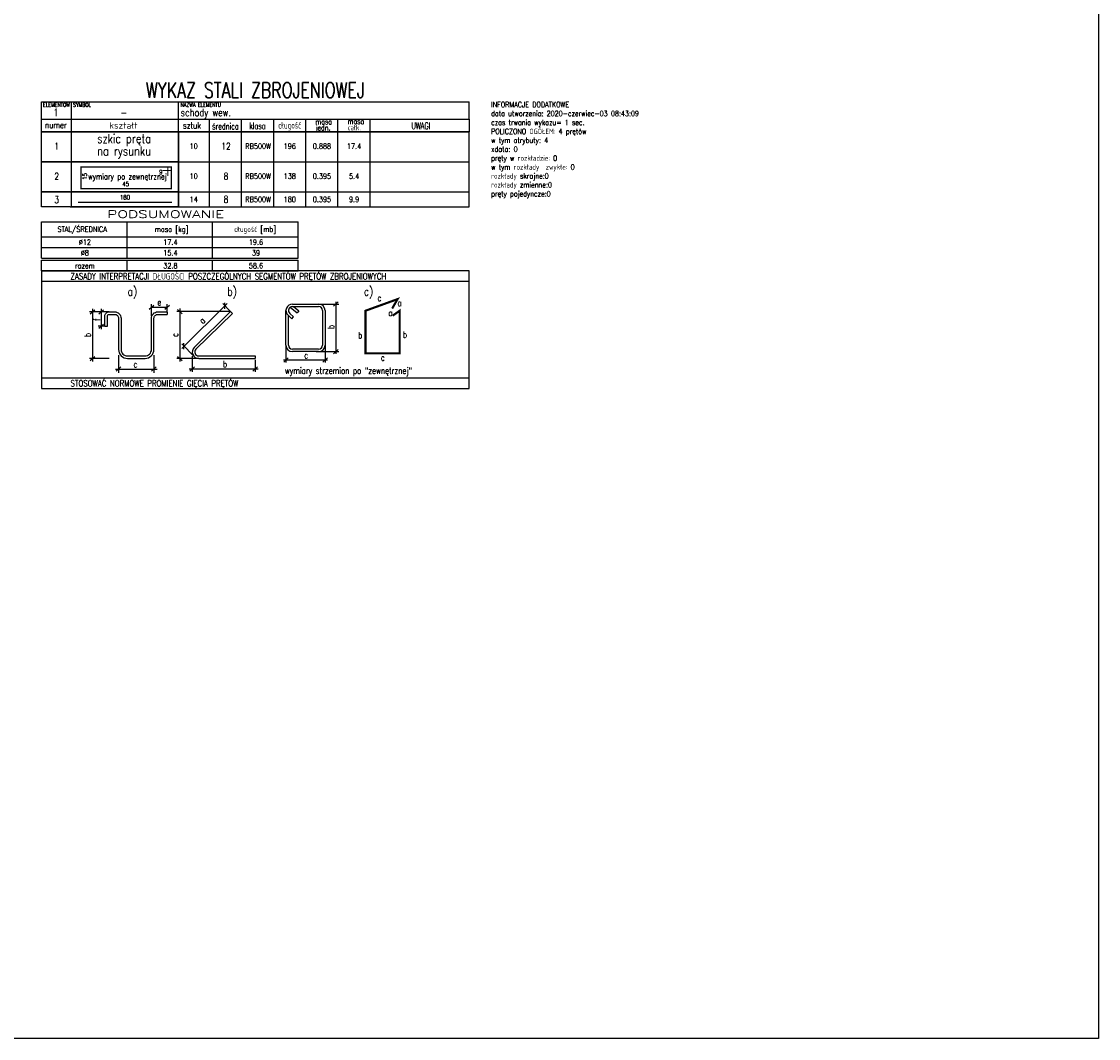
# Model space of a CAD drawing. Header units: millimetres. Extents: x 136919 to 160325, y -19528 to -8134.
# Tile 2 of 22: x 140312 to 142829, y -19528 to -17152. Entities that reach past the tile are written whole.
import ezdxf
from ezdxf.enums import TextEntityAlignment as Align

# ---------------------------------------------------------------- set-up
doc = ezdxf.new("R2010")
doc.units = ezdxf.units.MM
doc.header["$LTSCALE"] = 0.1
for name, color, linetype in [('tkd_pomoce', 7, 'Continuous'), ('tkd_txt020', 6, 'Continuous'), ('tkd_txt025', 7, 'Continuous'), ('tkd_txt035', 2, 'Continuous'), ('tkd_wykaz_zbrojenia', 8, 'Continuous'), ('tkd_wym', 1, 'Continuous')]:
    doc.layers.add(name, color=color, linetype=linetype)
doc.styles.add('tkd_1txt020', font='simplex.shx', dxfattribs={"width": 0.75, "height": 5})
doc.styles.add('tkd_1txt025', font='simplex.shx', dxfattribs={"width": 0.75, "height": 6.25})
doc.styles.add('tkd_txt', font='simplex.shx', dxfattribs={"width": 0.75})
doc.styles.add('tkd_wykaz', font='simplex.shx', dxfattribs={"width": 0.8})

# ---------------------------------------------------------------- blocks, each defined once
blk = doc.blocks.new('tkd_wykaz_acad11')
for p, q in [((0, -0.8), (0, 0)), ((0, 0), (20, 0)), ((1.4, -1.4), (1.4, 0)), ((6.4, -1.4), (6.4, 0)), ((20, -0.8), (20, 0)), ((20, -0.8), (20, 0)), ((0, -1.4), (0, -0.8)), ((0, -0.8), (20, -0.8)), ((7.85, -1.4), (7.85, -0.8)), ((9.353, -1.4), (9.353, -0.8)), ((10.855, -1.4), (10.855, -0.8)), ((12.358, -1.4), (12.358, -0.8)), ((12.358, -1.4), (12.358, -0.8)), ((13.861, -1.4), (13.861, -0.8)), ((15.363, -1.4), (15.363, -0.8)), ((20, -0.8), (20, -1.4)), ((1.348, -1.4), (0, -1.4)), ((20, -1.4), (1.348, -1.4))]:
    blk.add_line(p, q)
at = {"color": 7, "style": 'tkd_wykaz', "width": 0.7}
for s, p in [('masa', (12.806, -1.048)), ('masa', (14.308, -1.035)), ('jedn.', (12.812, -1.328)), ('całk.', (14.315, -1.328))]:
    blk.add_text(s, height=0.25, dxfattribs=at).set_placement(p)
at = {"color": 3, "style": 'tkd_txt', "width": 0.75}
blk.add_attdef('NAGŁÓWEK?', text='', height=0.72, dxfattribs=at).set_placement((10, 0.55), align=Align.MIDDLE_CENTER)
at = {"style": 'tkd_wykaz', "width": 0.8}
blk.add_attdef('SYMBOL', text='', height=0.35, dxfattribs=at).set_placement((3.849, -0.496), align=Align.MIDDLE_CENTER)
blk.add_attdef('NAZWA_ELEMENTU', text='', height=0.35, dxfattribs=at).set_placement((6.506, -0.496), align=Align.MIDDLE_LEFT)
at = {"layer": 'tkd_txt020', "style": 'tkd_wykaz', "width": 0.8}
for s, p in [('ELEMENTÓW', (0.073, -0.23)), ('SYMBOL', (1.48, -0.23)), ('NAZWA ELEMENTU', (6.502, -0.224))]:
    blk.add_text(s, height=0.18, dxfattribs=at).set_placement(p)
at = {"layer": 'tkd_txt025', "color": 7, "style": 'tkd_wykaz'}
for s, width, p in [('numer', 0.8, (0.165, -1.233)), ('sztuk', 0.8, (6.614, -1.249)), ('średnica', 0.7, (7.979, -1.29)), ('klasa', 0.7, (9.716, -1.268)), ('długość', 0.7, (11.069, -1.244)), ('UWAGI', 0.7, (17.293, -1.266))]:
    blk.add_text(s, height=0.3, dxfattribs=dict(at, width=width)).set_placement(p)
blk.add_text('kształt', height=0.3, dxfattribs=at).set_placement((3.166, -1.249))
at = {"layer": 'tkd_txt035', "style": 'tkd_wykaz', "width": 0.8}
blk.add_attdef('SZTUK', text='', height=0.35, dxfattribs=at).set_placement((0.672, -0.489), align=Align.MIDDLE_CENTER)
blk = doc.blocks.new('tkd_wykaz_acad2')
for p, q in [((0, 0), (20, 0)), ((0, -1.4), (0, 0)), ((7.85, -1.4), (7.85, 0)), ((9.353, -1.4), (9.353, 0)), ((10.855, -1.4), (10.855, 0)), ((12.358, -1.4), (12.358, 0)), ((13.861, -1.4), (13.861, 0)), ((15.363, -1.4), (15.363, 0)), ((1.4, -1.4), (1.4, 0)), ((6.4, -1.4), (6.4, 0)), ((20, -1.4), (20, 0)), ((1.348, -1.4), (0, -1.4)), ((1.348, -1.4), (20, -1.4))]:
    blk.add_line(p, q)
at = {"style": 'tkd_wykaz', "width": 0.8}
for tag, height, p in [('średnica', 0.32, (8.626, -0.671)), ('długość', 0.25, (11.608, -0.671)), ('NUMER', 0.32, (0.71, -0.671)), ('Sztuk', 0.25, (7.117, -0.671)), ('klasa', 0.25, (10.129, -0.671)), ('masa j.', 0.25, (13.11, -0.671)), ('masa c.', 0.25, (14.613, -0.671))]:
    blk.add_attdef(tag, text='', height=height, dxfattribs=at).set_placement(p, align=Align.MIDDLE_CENTER)
for p in [(15.599, -0.25), (15.599, -0.656), (15.599, -1.077)]:
    blk.add_attdef('UWAGI', text='', height=0.2, dxfattribs=at).set_placement(p, align=Align.MIDDLE_LEFT)
blk = doc.blocks.new('tkd_wtypX')
blk.add_lwpolyline([(1.4, 0), (6.4, 0), (6.4, -1.4), (1.4, -1.4)], close=True)
at = {"style": 'tkd_wykaz', "width": 0.8}
for s, p in [('szkic pręta', (2.602, -0.523)), ('na rysunku', (2.602, -1.108))]:
    blk.add_text(s, height=0.4225, dxfattribs=at).set_placement(p)
blk = doc.blocks.new('tkd_wtyps1z')
blk.add_lwpolyline([(1.4, 0), (6.4, 0), (6.4, -1.4), (1.4, -1.4)], close=True)
at = {"color": 3}
for points, const_width in [([(6.064, -1.259), (6.064, -0.242), (1.853, -0.242), (1.853, -1.259), (6.064, -1.259)], 0.06), ([(6.064, -0.406), (5.661, -0.406)], 0.04), ([(5.903, -0.242), (5.903, -0.655)], 0.04)]:
    blk.add_lwpolyline(points, dxfattribs=dict(at, const_width=const_width))
at = {"style": 'tkd_wykaz', "width": 0.8}
blk.add_attdef('A', text='', height=0.208, dxfattribs=at).set_placement((5.659, -0.476), align=Align.MIDDLE_RIGHT)
blk.add_attdef('B', text='', height=0.208, rotation=90, dxfattribs=at).set_placement((2.021, -0.684), align=Align.MIDDLE_CENTER)
blk.add_attdef('C', text='', height=0.208, dxfattribs=at).set_placement((3.934, -1.034), align=Align.MIDDLE_CENTER)
at = {"layer": 'tkd_txt020', "style": 'tkd_1txt020', "width": 0.75}
blk.add_text('wymiary po zewnętrznej', height=0.26, dxfattribs=at).set_placement((2.179, -0.818))
blk = doc.blocks.new('tkd_wykaz_acad2n')
for p, q in [((0, 0), (20, 0)), ((0, -0.7), (0, 0)), ((7.85, -0.7), (7.85, 0)), ((9.353, -0.7), (9.353, 0)), ((10.855, -0.7), (10.855, 0)), ((12.358, -0.7), (12.358, 0)), ((13.861, -0.7), (13.861, 0)), ((15.363, -0.7), (15.363, 0)), ((1.4, -0.7), (1.4, 0)), ((6.4, -0.7), (6.4, 0)), ((20, -0.7), (20, 0)), ((1.348, -0.7), (0, -0.7)), ((1.348, -0.7), (20, -0.7))]:
    blk.add_line(p, q)
at = {"style": 'tkd_wykaz', "width": 0.8}
for tag, height, p in [('NUMER', 0.32, (0.71, -0.368)), ('Sztuk', 0.25, (7.117, -0.353)), ('średnica', 0.32, (8.626, -0.353)), ('klasa', 0.25, (10.129, -0.353)), ('długość', 0.25, (11.608, -0.353)), ('masa j.', 0.25, (13.11, -0.353)), ('masa c.', 0.25, (14.613, -0.353))]:
    blk.add_attdef(tag, text='', height=height, dxfattribs=at).set_placement(p, align=Align.MIDDLE_CENTER)
at = {"style": 'tkd_wykaz'}
for p in [(15.599, -0.123), (15.599, -0.354), (15.599, -0.575)]:
    blk.add_attdef('UWAGI', text='', height=0.18, dxfattribs=at).set_placement(p, align=Align.MIDDLE_LEFT)
blk = doc.blocks.new('tkd_wtyp2')
blk.add_lwpolyline([(1.4, 0), (6.4, 0), (6.4, -0.7), (1.4, -0.7)], close=True)
at = {"color": 3, "const_width": 0.06}
blk.add_lwpolyline([(1.706, -0.489), (6.094, -0.489)], dxfattribs=at)
at = {"style": 'tkd_wykaz', "width": 0.8}
blk.add_attdef('B', text='', height=0.208, dxfattribs=at).set_placement((3.901, -0.257), align=Align.MIDDLE_CENTER)
blk = doc.blocks.new('tkd_wykaz_acad4k')
for p, q in [((0, -1.4), (0, -0.7)), ((0, -0.7), (12, -0.7)), ((4, -1.4), (4, -0.7)), ((8, -1.4), (8, -0.7)), ((12, -1.4), (12, -0.7)), ((0, -1.4), (12, -1.4))]:
    blk.add_line(p, q)
at = {"layer": 'tkd_txt025', "style": 'tkd_wykaz', "width": 0.8}
for s, p in [('STAL/ŚREDNICA', (0.745, -1.177)), ('masa [kg]', (5.298, -1.177)), ('długość [mb]', (9.011, -1.177))]:
    blk.add_text(s, height=0.25, dxfattribs=at).set_placement(p)
at = {"layer": 'tkd_txt035', "style": 'tkd_wykaz', "width": 1.5}
blk.add_text('PODSUMOWANIE', height=0.35, dxfattribs=at).set_placement((3.078, -0.522))
blk = doc.blocks.new('tkd_wykaz_acad5k')
for p, q in [((0, -0.5), (0, 0)), ((0, 0), (12, 0)), ((4, -0.5), (4, 0)), ((8, -0.5), (8, 0)), ((12, -0.5), (12, 0)), ((0, -0.5), (12, -0.5))]:
    blk.add_line(p, q)
at = {"layer": 'tkd_txt025', "style": 'tkd_wykaz', "width": 0.8}
for tag, p in [('STAL/ŚREDNICA', (2.027, -0.253)), ('MASA_JEDN', (6.027, -0.253)), ('DŁUGOŚĆ_JEDN', (10.027, -0.253))]:
    blk.add_attdef(tag, text='', height=0.25, dxfattribs=at).set_placement(p, align=Align.MIDDLE_CENTER)
blk = doc.blocks.new('tkd_wykaz_acad_inf_z')
for p, q in [((20, 0), (0, 0)), ((0, 0), (0, -5.5)), ((20, -5.5), (20, 0)), ((20, -0.5), (0, -0.5)), ((20, -5.22), (20, -0.5)), ((8.578, -1.775), (8.578, -1.485)), ((13.656, -1.646), (13.871, -1.45)), ((13.763, -1.444), (13.763, -3.868)), ((3.165, -1.912), (2.238, -1.912)), ((2.275, -2.009), (2.49, -1.814)), ((2.383, -1.767), (2.383, -4.233)), ((2.681, -2.009), (2.896, -1.814)), ((2.788, -1.767), (2.788, -2.724)), ((5.034, -1.79), (5.248, -1.594)), ((5.141, -2.1), (5.141, -1.547)), ((5.141, -1.692), (5.875, -1.692)), ((5.767, -1.79), (5.982, -1.594)), ((5.875, -1.876), (5.875, -1.547)), ((5.875, -1.912), (5.875, -2.028)), ((8.843, -1.899), (6.325, -1.899)), ((6.363, -1.802), (6.577, -1.997)), ((6.47, -1.754), (6.47, -4.233)), ((8.682, -1.528), (6.557, -3.617)), ((8.843, -1.899), (7.138, -3.574)), ((8.925, -1.983), (7.22, -3.658)), ((8.804, -1.86), (8.477, -1.527)), ((8.843, -1.899), (8.925, -1.983)), ((11.429, -3.469), (11.429, -1.848)), ((11.606, -1.984), (11.784, -2.145)), ((11.633, -1.692), (11.949, -1.956)), ((11.729, -1.548), (12.957, -1.548)), ((11.729, -1.665), (12.957, -1.665)), ((11.783, -1.665), (12.023, -1.866)), ((12.023, -1.866), (11.949, -1.956)), ((12.782, -1.548), (13.908, -1.548)), ((13.14, -1.848), (13.14, -3.469)), ((13.257, -1.848), (13.257, -3.469)), ((2.681, -2.676), (2.896, -2.481)), ((11.528, -2.07), (11.705, -2.231)), ((11.546, -3.469), (11.546, -2.087)), ((11.705, -2.231), (11.784, -2.145)), ((2.965, -2.579), (2.643, -2.579)), ((2.965, -2.579), (3.082, -2.579)), ((7.147, -4.011), (6.558, -3.411)), ((6.66, -3.66), (6.66, -3.37)), ((11.429, -3.469), (11.429, -4.283)), ((13.257, -3.469), (13.257, -4.283)), ((2.275, -4.186), (2.49, -3.991)), ((3.604, -3.943), (3.604, -4.758)), ((5.257, -3.943), (5.257, -4.758)), ((6.363, -3.991), (6.577, -4.186)), ((7.049, -3.976), (7.049, -4.715)), ((7.349, -3.972), (9.986, -3.972)), ((9.986, -3.972), (9.986, -4.088)), ((12.957, -3.653), (11.729, -3.653)), ((12.957, -3.769), (11.729, -3.769)), ((12.842, -3.769), (13.908, -3.769)), ((13.656, -3.867), (13.871, -3.672)), ((3.165, -4.088), (2.238, -4.088)), ((3.497, -4.682), (3.712, -4.487)), ((5.15, -4.682), (5.365, -4.487)), ((7.349, -4.088), (6.325, -4.088)), ((6.941, -4.678), (7.156, -4.483)), ((7.349, -4.088), (9.986, -4.088)), ((9.879, -4.678), (10.093, -4.483)), ((9.986, -4.16), (9.986, -4.715)), ((11.32, -4.161), (13.363, -4.161)), ((11.322, -4.259), (11.536, -4.063)), ((13.15, -4.259), (13.364, -4.063)), ((0, -5), (20, -5)), ((3.459, -4.584), (5.403, -4.584)), ((6.903, -4.581), (10.131, -4.581)), ((0, -5.5), (20, -5.5))]:
    blk.add_line(p, q)
at = {"const_width": 0.1}
blk.add_lwpolyline([(16.421, -2.089), (16.743, -1.859), (16.743, -3.847), (15.148, -3.847), (15.148, -1.859), (16.647, -1.315), (16.393, -1.756)], dxfattribs=at)
for points in [[(2.965, -2.579), (2.965, -2.112, -0.414214), (3.165, -1.912), (3.421, -1.912, -0.414214), (3.721, -2.212), (3.721, -3.672, 0.414214), (4.021, -3.972), (4.841, -3.972, 0.414214), (5.141, -3.672), (5.141, -2.212, -0.414214), (5.441, -1.912), (5.875, -1.912)], [(3.082, -2.579), (3.082, -2.112, -0.414214), (3.165, -2.028), (3.421, -2.028, -0.414214), (3.604, -2.212), (3.604, -3.672, 0.414214), (4.021, -4.088), (4.841, -4.088, 0.414214), (5.257, -3.672), (5.257, -2.212, -0.414214), (5.441, -2.028), (5.875, -2.028)]]:
    blk.add_lwpolyline(points, format="xyb")
for centre, radius, start, end in [((11.729, -1.848), 0.3, 90, 227.8178), ((11.729, -1.848), 0.183, 90, 227.8178), ((12.957, -1.848), 0.3, 0, 90), ((12.957, -1.848), 0.183, 0, 90), ((11.729, -3.469), 0.3, 180, 270), ((11.729, -3.469), 0.183, 180, 270), ((12.957, -3.469), 0.183, 270, 0), ((12.957, -3.469), 0.3, 270, 0), ((7.349, -3.788), 0.3, 134.4965, 270), ((7.349, -3.788), 0.183, 134.4965, 270)]:
    blk.add_arc(centre, radius, start, end)
at = {"layer": 'tkd_txt035', "style": 'tkd_wykaz', "width": 0.8}
for s, height, p in [('ZASADY INTERPRETACJI DŁUGOŚCI POSZCZEGÓLNYCH SEGMENTÓW PRĘTÓW ZBROJENIOWYCH', 0.3, (1.359, -0.401)), ('a)', 0.4, (4.022, -1.157)), ('b)', 0.4, (8.682, -1.157)), ('c)', 0.4, (15.069, -1.157)), ('e', 0.3, (5.417, -1.614)), ('c', 0.3, (15.706, -1.407)), ('a', 0.3, (16.646, -1.645)), ('a', 0.3, (16.218, -2.104)), ('b', 0.3, (14.802, -3.155)), ('b', 0.3, (16.895, -3.127)), ('c', 0.3, (12.281, -4.091)), ('c', 0.3, (15.862, -4.197)), ('c', 0.3, (4.301, -4.506)), ('b', 0.3, (8.482, -4.503)), ('wymiary strzemion po "zewnętrznej"', 0.3, (11.381, -4.812)), ('STOSOWAĆ NORMOWE PROMIENIE GIĘCIA PRĘTÓW', 0.3, (1.359, -5.401))]:
    blk.add_text(s, height=height, dxfattribs=at).set_placement(p)
for s, rotation, p in [('f', 90, (2.739, -2.336)), ('a', 45.8984, (7.547, -2.492)), ('b', 90, (2.305, -3.091)), ('c', 90, (6.392, -3.085)), ('b', 90, (13.685, -2.714))]:
    blk.add_text(s, height=0.3, rotation=rotation, dxfattribs=at).set_placement(p)

msp = doc.modelspace()

# ---------------------------------------------------------------- linework, layer by layer
at = {"layer": 'tkd_wym'}
msp.add_lwpolyline([(138167.44, -14775.98), (142829.18, -14775.98), (142829.18, -19528.43), (138167.44, -19528.43)], close=True, dxfattribs=at)

# ---------------------------------------------------------------- block references
at = {"layer": 'tkd_pomoce', "xscale": 50, "yscale": 50, "zscale": 50}
msp.add_blockref('tkd_wykaz_acad_inf_z', (140358.65, -17735.02), dxfattribs=at)
at = {"layer": 'tkd_wykaz_zbrojenia', "xscale": 50, "yscale": 50, "zscale": 50}
for name, p, values in [('tkd_wykaz_acad11', (140358.65, -17340.02), {'NAZWA_ELEMENTU': 'schody wew.', 'SYMBOL': '-', 'SZTUK': '1', 'NAGŁÓWEK?': 'WYKAZ STALI ZBROJENIOWEJ'}), ('tkd_wykaz_acad2', (140358.65, -17410.02), {'NUMER': '1', 'Sztuk': '10', 'średnica': '12', 'klasa': 'RB500W', 'długość': '196', 'masa j.': '0.888', 'masa c.': '17.4'}), ('tkd_wykaz_acad2', (140358.65, -17480.02), {'NUMER': '2', 'Sztuk': '10', 'średnica': '8', 'klasa': 'RB500W', 'długość': '138', 'masa j.': '0.395', 'masa c.': '5.4'}), ('tkd_wtyps1z', (140358.65, -17480.02), {'B': '15', 'C': '45', 'A': '9'}), ('tkd_wykaz_acad2n', (140358.65, -17550.02), {'NUMER': '3', 'Sztuk': '14', 'średnica': '8', 'klasa': 'RB500W', 'długość': '180', 'masa j.': '0.395', 'masa c.': '9.9'}), ('tkd_wtyp2', (140358.65, -17550.02), {'B': '180'}), ('tkd_wykaz_acad5k', (140358.65, -17655.02), {'STAL/ŚREDNICA': '%%c12', 'MASA_JEDN': '17.4', 'DŁUGOŚĆ_JEDN': '19.6'}), ('tkd_wykaz_acad5k', (140358.65, -17680.02), {'STAL/ŚREDNICA': '%%c8', 'MASA_JEDN': '15.4', 'DŁUGOŚĆ_JEDN': '39'}), ('tkd_wykaz_acad5k', (140358.65, -17710.02), {'STAL/ŚREDNICA': 'razem', 'MASA_JEDN': '32.8', 'DŁUGOŚĆ_JEDN': '58.6'})]:
    msp.add_blockref(name, p, dxfattribs=at).add_auto_attribs(values)
for name, p in [('tkd_wtypX', (140358.65, -17410.02)), ('tkd_wykaz_acad4k', (140358.65, -17585.02))]:
    msp.add_blockref(name, p, dxfattribs=at)

# ---------------------------------------------------------------- texts
at = {"layer": 'tkd_wykaz_zbrojenia', "insert": (141409.65, -17340.02), "char_height": 12.5, "attachment_point": 1, "style": 'tkd_1txt025'}
msp.add_mtext('INFORMACJE DODATKOWE\\Pdata utworzenia: 2020-czerwiec-03 08:43:09\\Pczas trwania wykazu= 1 sec.\\PPOLICZONO OGÓŁEM: 4 prętów\\Pw tym atrybuty: 4 \\Pxdata: 0 \\Ppręty w rozkładzie: 0 \\Pw tym rozkłady  zwykłe: 0\\Prozkłady skrajne:0 \\Prozkłady zmienne:0 \\Ppręty pojedyncze:0 \\P', dxfattribs=at)

doc.saveas('drawing.dxf')
